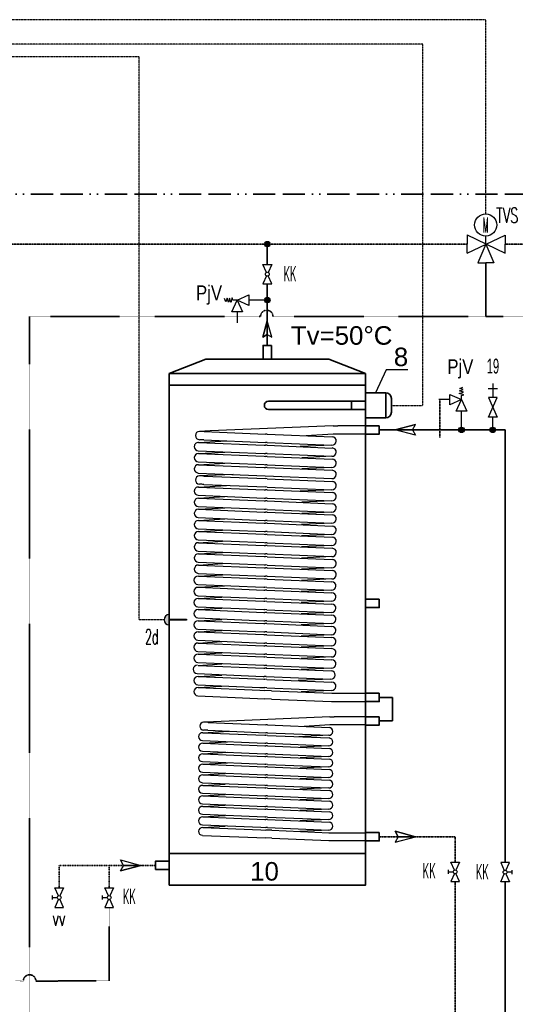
# Model space of a CAD drawing. Header units: millimetres. Extents: x -98431657 to -98227415, y -465497820 to -465456067.
# Tile 18 of 63: x -98404248 to -98402575, y -465494840 to -465491516. Entities that reach past the tile are written whole.
import ezdxf

# ---------------------------------------------------------------- set-up
doc = ezdxf.new("R2010")
doc.units = ezdxf.units.MM
for name, pattern in [('ALL_S21', [250, 75, -25, 75, -25, 0, -25, 0, -25]), ('Carkovana 0.5x', [0.14, 0.1, -0.04]), ('Cerchovana', [0.27, 0.15, -0.06, 0, -0.06]), ('Cerchovana 2 tecky', [0.33, 0.15, -0.06, 0, -0.06, 0, -0.06]), ('Cerchovana 2 tecky 0.5x', [0.22, 0.1, -0.04, 0, -0.04, 0, -0.04]), ('Teckovana', [0.06, 0, -0.06])]:
    doc.linetypes.add(name, pattern=pattern)
for name, color, linetype, lineweight in [('kanalizace nová', 4, 'Continuous', 18), ('ohřev TV - SBB 2', 7, 'Continuous', 25), ('Pasivní chlazení', 7, 'Continuous', 25), ('základ', 7, 'Continuous', 25)]:
    doc.layers.add(name, color=color, linetype=linetype, lineweight=lineweight)
doc.styles.add('ARIAL', font='arial.ttf')
doc.styles.add('ARIALNARROW', font='ARIALN.TTF')
doc.styles.add('ROMANS', font='romans__.ttf')
doc.styles.add('TXT', font='txt_____.ttf')

msp = doc.modelspace()

# ---------------------------------------------------------------- hatches: boundary and pattern name
at = {"layer": 'ohřev TV - SBB 2', "true_color": 0x000000}
for points in [[(-98403402.9, -465492273.5), (-98403403.1, -465492271.7), (-98403403.7, -465492269.9), (-98403404.6, -465492268.3), (-98403405.8, -465492266.8), (-98403407.3, -465492265.7), (-98403408.9, -465492264.9), (-98403410.7, -465492264.4), (-98403412.6, -465492264.3), (-98403414.4, -465492264.6), (-98403416.2, -465492265.2), (-98403417.8, -465492266.2), (-98403419.1, -465492267.5), (-98403420.2, -465492269), (-98403420.9, -465492270.8), (-98403421.3, -465492272.6), (-98403421.3, -465492274.5), (-98403420.9, -465492276.3), (-98403420.2, -465492278), (-98403419.1, -465492279.5), (-98403417.8, -465492280.8), (-98403416.2, -465492281.8), (-98403414.4, -465492282.4), (-98403412.6, -465492282.7), (-98403410.7, -465492282.6), (-98403408.9, -465492282.2), (-98403407.3, -465492281.3), (-98403405.8, -465492280.2), (-98403404.6, -465492278.8), (-98403403.7, -465492277.2), (-98403403.1, -465492275.4)], [(-98403402.9, -465492462.6), (-98403403.1, -465492460.8), (-98403403.7, -465492459), (-98403404.6, -465492457.4), (-98403405.8, -465492455.9), (-98403407.3, -465492454.8), (-98403408.9, -465492454), (-98403410.7, -465492453.5), (-98403412.6, -465492453.4), (-98403414.4, -465492453.7), (-98403416.2, -465492454.4), (-98403417.8, -465492455.3), (-98403419.1, -465492456.6), (-98403420.2, -465492458.2), (-98403420.9, -465492459.9), (-98403421.3, -465492461.7), (-98403421.3, -465492463.6), (-98403420.9, -465492465.4), (-98403420.2, -465492467.1), (-98403419.1, -465492468.6), (-98403417.8, -465492469.9), (-98403416.2, -465492470.9), (-98403414.4, -465492471.6), (-98403412.6, -465492471.8), (-98403410.7, -465492471.7), (-98403408.9, -465492471.3), (-98403407.3, -465492470.4), (-98403405.8, -465492469.3), (-98403404.6, -465492467.9), (-98403403.7, -465492466.3), (-98403403.1, -465492464.5)], [(-98402747.1, -465492900.7), (-98402747.3, -465492898.8), (-98402747.9, -465492897.1), (-98402748.8, -465492895.4), (-98402750, -465492894), (-98402751.4, -465492892.9), (-98402753.1, -465492892), (-98402754.9, -465492891.6), (-98402756.8, -465492891.5), (-98402758.6, -465492891.8), (-98402760.4, -465492892.4), (-98402762, -465492893.4), (-98402763.3, -465492894.7), (-98402764.4, -465492896.2), (-98402765.1, -465492897.9), (-98402765.5, -465492899.8), (-98402765.5, -465492901.6), (-98402765.1, -465492903.4), (-98402764.4, -465492905.2), (-98402763.3, -465492906.7), (-98402762, -465492908), (-98402760.4, -465492909), (-98402758.6, -465492909.6), (-98402756.8, -465492909.9), (-98402754.9, -465492909.8), (-98402753.1, -465492909.3), (-98402751.4, -465492908.5), (-98402750, -465492907.4), (-98402748.8, -465492906), (-98402747.9, -465492904.3), (-98402747.3, -465492902.5)], [(-98402641.4, -465492900.7), (-98402641.6, -465492898.8), (-98402642.1, -465492897.1), (-98402643, -465492895.4), (-98402644.2, -465492894), (-98402645.7, -465492892.9), (-98402647.4, -465492892), (-98402649.2, -465492891.6), (-98402651, -465492891.5), (-98402652.9, -465492891.8), (-98402654.6, -465492892.4), (-98402656.2, -465492893.4), (-98402657.6, -465492894.7), (-98402658.6, -465492896.2), (-98402659.4, -465492897.9), (-98402659.7, -465492899.8), (-98402659.7, -465492901.6), (-98402659.4, -465492903.4), (-98402658.6, -465492905.2), (-98402657.6, -465492906.7), (-98402656.2, -465492908), (-98402654.6, -465492909), (-98402652.9, -465492909.6), (-98402651, -465492909.9), (-98402649.2, -465492909.8), (-98402647.4, -465492909.3), (-98402645.7, -465492908.5), (-98402644.2, -465492907.4), (-98402643, -465492906), (-98402642.1, -465492904.3), (-98402641.6, -465492902.5)]]:
    msp.add_hatch(color=18, dxfattribs=at).paths.add_polyline_path(points)
at = {"layer": 'ohřev TV - SBB 2', "true_color": 0xe8e8e8}
msp.add_hatch(color=254, dxfattribs=at).paths.add_polyline_path([(-98403743.1, -465493559.2), (-98403743.1, -465493543.5), (-98403685.4, -465493543.5), (-98403685.4, -465493539.8), (-98403743.1, -465493539.8), (-98403743.1, -465493524.1), (-98403744.9, -465493524.2), (-98403746.6, -465493524.4), (-98403748.4, -465493524.9), (-98403750, -465493525.5), (-98403751.6, -465493526.3), (-98403753.1, -465493527.2), (-98403754.5, -465493528.3), (-98403755.8, -465493529.5), (-98403757, -465493530.9), (-98403758, -465493532.4), (-98403758.9, -465493533.9), (-98403759.6, -465493535.5), (-98403760.1, -465493537.2), (-98403760.5, -465493539), (-98403760.6, -465493540.8), (-98403760.6, -465493542.5), (-98403760.5, -465493544.3), (-98403760.1, -465493546), (-98403759.6, -465493547.7), (-98403758.9, -465493549.4), (-98403758, -465493550.9), (-98403757, -465493552.4), (-98403755.8, -465493553.7), (-98403754.5, -465493555), (-98403753.1, -465493556.1), (-98403751.6, -465493557), (-98403750, -465493557.8), (-98403748.4, -465493558.4), (-98403746.6, -465493558.8), (-98403744.9, -465493559.1)])

# ---------------------------------------------------------------- linework, layer by layer
at = {"layer": 'kanalizace nová', "color": 6, "linetype": 'ALL_S21', "lineweight": 35}
msp.add_line((-98400783.1, -465492104.8), (-98406012.2, -465492104.8), dxfattribs=at)
at = {"layer": 'kanalizace nová', "color": 1, "linetype": 'Cerchovana 2 tecky 0.5x', "lineweight": 35}
for p, q in [((-98405086.8, -465492273.5), (-98402737.5, -465492273.5)), ((-98402608.7, -465492273.5), (-98400706.1, -465492273.5))]:
    msp.add_line(p, q, dxfattribs=at)
at = {"layer": 'ohřev TV - SBB 2', "linetype": 'Teckovana'}
for p, q in [((-98402674.4, -465491515.9), (-98406617.4, -465491515.9)), ((-98402674.4, -465492171.3), (-98402674.4, -465491515.9)), ((-98402886.6, -465491598.5), (-98406690.7, -465491598.5)), ((-98402886.6, -465492818), (-98402886.6, -465491598.5)), ((-98403845, -465491640.7), (-98406732.8, -465491640.7)), ((-98403845, -465493541.6), (-98403845, -465491640.7)), ((-98402993, -465492818), (-98402886.6, -465492818)), ((-98403760.7, -465493541.6), (-98403845, -465493541.6))]:
    msp.add_line(p, q, dxfattribs=at)
at = {"layer": 'ohřev TV - SBB 2', "color": 0, "linetype": 'Continuous', "lineweight": 25}
for p, q in [((-98402737.5, -465492242.7), (-98402737.5, -465492273.5)), ((-98402737.5, -465492242.7), (-98402608.7, -465492303.8)), ((-98402737.5, -465492304.3), (-98402608.7, -465492243.2)), ((-98402674.4, -465492273.5), (-98402674.4, -465492246.3)), ((-98402608.7, -465492243.2), (-98402608.7, -465492273.5)), ((-98402737.5, -465492304.3), (-98402737.5, -465492273.5)), ((-98402674.4, -465492273.5), (-98402701.4, -465492337.1)), ((-98402674.4, -465492273.5), (-98402647.4, -465492337.1)), ((-98402608.7, -465492303.8), (-98402608.7, -465492273.5)), ((-98402701.4, -465492337.1), (-98402674.4, -465492337.1)), ((-98402647.4, -465492337.1), (-98402674.4, -465492337.1))]:
    msp.add_line(p, q, dxfattribs=at)
at = {"layer": 'ohřev TV - SBB 2', "color": 1, "lineweight": 35}
for p, q in [((-98403412.1, -465492342), (-98403412.1, -465492273.5)), ((-98403412.1, -465492615.3), (-98403412.1, -465492408.1)), ((-98403034, -465492900.7), (-98402609.1, -465492900.7)), ((-98402609.1, -465492900.7), (-98402609.1, -465494360.8)), ((-98403034, -465493803.8), (-98402989.2, -465493803.8)), ((-98402989.2, -465493803.8), (-98402989.2, -465493883.1)), ((-98402989.2, -465493883.1), (-98403034, -465493883.1)), ((-98402609.1, -465494426.9), (-98402609.1, -465496072.3))]:
    msp.add_line(p, q, dxfattribs=at)
at = {"layer": 'ohřev TV - SBB 2', "color": 171, "linetype": 'Cerchovana', "lineweight": 35, "true_color": 0x7070ff}
for p, q in [((-98402674.4, -465492517.9), (-98402674.4, -465492337.1)), ((-98404214.9, -465492517.9), (-98403435.1, -465492517.9)), ((-98404214.9, -465495526.8), (-98404214.9, -465492517.9)), ((-98403392.9, -465492517.9), (-98402674.4, -465492517.9)), ((-98402674.4, -465492517.9), (-98400654.9, -465492517.9)), ((-98403946.2, -465494512.7), (-98403946.1, -465494760.9)), ((-98404262.6, -465494760.9), (-98404236, -465494761.6)), ((-98404193.8, -465494761.6), (-98403946.1, -465494760.9))]:
    msp.add_line(p, q, dxfattribs=at)
at = {"layer": 'ohřev TV - SBB 2'}
for p, q in [((-98403552.2, -465492468.2), (-98403556.6, -465492457.6)), ((-98403547.9, -465492456.5), (-98403552.2, -465492468.2)), ((-98403543.6, -465492469.3), (-98403547.9, -465492456.5)), ((-98403539.3, -465492455.5), (-98403543.6, -465492469.3)), ((-98403535, -465492470.3), (-98403539.3, -465492455.5)), ((-98403530.7, -465492454.4), (-98403535, -465492470.3)), ((-98403528.5, -465492462.6), (-98403530.7, -465492454.4)), ((-98403514.3, -465492462.6), (-98403528.5, -465492462.6)), ((-98403412.1, -465492462.6), (-98403474.8, -465492462.6)), ((-98403514.3, -465492502.1), (-98403514.3, -465492538.9)), ((-98403412.1, -465492532.4), (-98403426.9, -465492587.6)), ((-98403397.4, -465492587.6), (-98403412.1, -465492532.4)), ((-98403426.9, -465492587.6), (-98403412.1, -465492579.1)), ((-98403412.1, -465492579.1), (-98403397.4, -465492587.6)), ((-98402763, -465492769.2), (-98402750.2, -465492764.9)), ((-98402761.9, -465492760.6), (-98402751.3, -465492756.3)), ((-98402750.2, -465492764.9), (-98402761.9, -465492760.6)), ((-98402666, -465492761.1), (-98402635.2, -465492761.1)), ((-98402650.6, -465492744.4), (-98402650.6, -465492791.2)), ((-98402795.8, -465492798.6), (-98402832.6, -465492798.6)), ((-98402764, -465492777.8), (-98402749.2, -465492773.5)), ((-98402748.1, -465492782.2), (-98402764, -465492777.8)), ((-98402749.2, -465492773.5), (-98402763, -465492769.2)), ((-98402756.3, -465492784.3), (-98402748.1, -465492782.2)), ((-98402756.3, -465492798.6), (-98402756.3, -465492784.3)), ((-98402756.3, -465492900.7), (-98402756.3, -465492838.1)), ((-98402650.6, -465492900.7), (-98402650.6, -465492857)), ((-98403189.2, -465492886.6), (-98403605.5, -465492904.2)), ((-98403189.2, -465492886.6), (-98403174, -465492886.6)), ((-98403081, -465492886.6), (-98403174, -465492886.6)), ((-98402980.3, -465492900.7), (-98402911.4, -465492882.2)), ((-98402921.9, -465492900.7), (-98402980.3, -465492900.7)), ((-98402911.4, -465492919.1), (-98402980.3, -465492900.7)), ((-98402921.9, -465492900.7), (-98402911.4, -465492919.1)), ((-98403605.5, -465492904.2), (-98403641.3, -465492905.7)), ((-98403626.1, -465492934.3), (-98403418.8, -465492943)), ((-98403625, -465492906.2), (-98403418.8, -465492914.8)), ((-98403412.1, -465492915.1), (-98403418.8, -465492914.8)), ((-98403412.1, -465492915.1), (-98403192.6, -465492924.2)), ((-98403189.2, -465492914.8), (-98403281.3, -465492920.5)), ((-98403164.2, -465492914.8), (-98403189.2, -465492914.8)), ((-98403081, -465492914.8), (-98403164.2, -465492914.8)), ((-98403644.2, -465492943.1), (-98403550.3, -465492937.5)), ((-98403644.2, -465492943.1), (-98403422.3, -465492952.3)), ((-98403422.3, -465492952.3), (-98403418.8, -465492952.4)), ((-98403412.1, -465492943.3), (-98403418.8, -465492943)), ((-98403412.1, -465492952.7), (-98403418.8, -465492952.4)), ((-98403412.1, -465492943.3), (-98403193.7, -465492952.4)), ((-98403412.1, -465492952.7), (-98403192.6, -465492961.9)), ((-98403193.7, -465492952.4), (-98403300.9, -465492957.3)), ((-98403645.3, -465492971.2), (-98403422.3, -465492980.5)), ((-98403644.2, -465492980.7), (-98403556, -465492975.5)), ((-98403644.2, -465492980.7), (-98403422.3, -465492989.9)), ((-98403422.3, -465492980.5), (-98403418.8, -465492980.6)), ((-98403422.3, -465492989.9), (-98403418.8, -465492990.1)), ((-98403412.1, -465492980.9), (-98403418.8, -465492980.6)), ((-98403412.1, -465492990.3), (-98403418.8, -465492990.1)), ((-98403412.1, -465492980.9), (-98403193.7, -465492990)), ((-98403412.1, -465492990.3), (-98403192.6, -465492999.5)), ((-98403193.7, -465492990), (-98403295.6, -465492994.7)), ((-98403645.3, -465493008.8), (-98403422.3, -465493018.1)), ((-98403644.2, -465493018.3), (-98403556, -465493013.1)), ((-98403644.2, -465493018.3), (-98403422.3, -465493027.6)), ((-98403422.3, -465493018.1), (-98403418.8, -465493018.3)), ((-98403422.3, -465493027.6), (-98403418.8, -465493027.7)), ((-98403412.1, -465493018.5), (-98403418.8, -465493018.3)), ((-98403412.1, -465493027.9), (-98403418.8, -465493027.7)), ((-98403412.1, -465493018.5), (-98403193.7, -465493027.7)), ((-98403412.1, -465493027.9), (-98403192.6, -465493037.1)), ((-98403193.7, -465493027.7), (-98403295.6, -465493032.3)), ((-98403645.3, -465493046.5), (-98403193.2, -465493065.3)), ((-98403527.3, -465493051.4), (-98403641.3, -465493056.2)), ((-98403625, -465493056.7), (-98403418.8, -465493065.3)), ((-98403412.1, -465493065.6), (-98403418.8, -465493065.3)), ((-98403412.1, -465493065.6), (-98403192.6, -465493074.8)), ((-98403644.2, -465493093.6), (-98403550.3, -465493088)), ((-98403644.2, -465493093.6), (-98403422.3, -465493102.8)), ((-98403626.1, -465493084.8), (-98403418.8, -465493093.5)), ((-98403412.1, -465493093.8), (-98403418.8, -465493093.5)), ((-98403412.1, -465493093.8), (-98403193.7, -465493102.9)), ((-98403645.3, -465493121.7), (-98403422.3, -465493131)), ((-98403644.2, -465493131.2), (-98403556, -465493126)), ((-98403644.2, -465493131.2), (-98403422.3, -465493140.5)), ((-98403422.3, -465493102.8), (-98403418.8, -465493102.9)), ((-98403422.3, -465493131), (-98403418.8, -465493131.2)), ((-98403412.1, -465493103.2), (-98403418.8, -465493102.9)), ((-98403412.1, -465493131.4), (-98403418.8, -465493131.2)), ((-98403412.1, -465493103.2), (-98403192.6, -465493112.4)), ((-98403412.1, -465493131.4), (-98403193.7, -465493140.5)), ((-98403193.7, -465493102.9), (-98403300.9, -465493107.8)), ((-98403645.3, -465493159.4), (-98403422.3, -465493168.7)), ((-98403644.2, -465493168.8), (-98403556, -465493163.6)), ((-98403422.3, -465493140.5), (-98403418.8, -465493140.6)), ((-98403412.1, -465493140.8), (-98403418.8, -465493140.6)), ((-98403412.1, -465493140.8), (-98403192.6, -465493150)), ((-98403193.7, -465493140.5), (-98403295.6, -465493145.2)), ((-98403645.3, -465493197), (-98403422.3, -465493206.3)), ((-98403644.2, -465493168.8), (-98403422.3, -465493178.1)), ((-98403422.3, -465493168.7), (-98403418.8, -465493168.8)), ((-98403422.3, -465493178.1), (-98403418.8, -465493178.2)), ((-98403412.1, -465493169), (-98403418.8, -465493168.8)), ((-98403412.1, -465493178.5), (-98403418.8, -465493178.2)), ((-98403412.1, -465493169), (-98403193.7, -465493178.2)), ((-98403412.1, -465493178.5), (-98403192.6, -465493187.6)), ((-98403193.7, -465493178.2), (-98403295.6, -465493182.8)), ((-98403644.2, -465493206.5), (-98403556, -465493201.3)), ((-98403644.2, -465493206.5), (-98403422.3, -465493215.7)), ((-98403422.3, -465493206.3), (-98403418.8, -465493206.4)), ((-98403422.3, -465493215.7), (-98403418.8, -465493215.8)), ((-98403412.1, -465493206.7), (-98403418.8, -465493206.4)), ((-98403412.1, -465493216.1), (-98403418.8, -465493215.8)), ((-98403412.1, -465493206.7), (-98403193.7, -465493215.8)), ((-98403412.1, -465493216.1), (-98403192.6, -465493225.3)), ((-98403193.7, -465493215.8), (-98403296.9, -465493220.5)), ((-98403645.3, -465493234.6), (-98403422.3, -465493243.9)), ((-98403644.2, -465493244.1), (-98403564, -465493239.4)), ((-98403644.2, -465493244.1), (-98403422.3, -465493253.3)), ((-98403422.3, -465493243.9), (-98403418.8, -465493244)), ((-98403422.3, -465493253.3), (-98403418.8, -465493253.5)), ((-98403412.1, -465493244.3), (-98403418.8, -465493244)), ((-98403412.1, -465493253.7), (-98403418.8, -465493253.5)), ((-98403412.1, -465493244.3), (-98403193.7, -465493253.4)), ((-98403412.1, -465493253.7), (-98403192.6, -465493262.9)), ((-98403193.7, -465493253.4), (-98403296.9, -465493258.2)), ((-98403645.3, -465493272.2), (-98403422.3, -465493281.5)), ((-98403644.2, -465493281.7), (-98403564, -465493277)), ((-98403644.2, -465493281.7), (-98403422.3, -465493291)), ((-98403422.3, -465493281.5), (-98403418.8, -465493281.7)), ((-98403422.3, -465493291), (-98403418.8, -465493291.1)), ((-98403412.1, -465493281.9), (-98403418.8, -465493281.7)), ((-98403412.1, -465493291.4), (-98403418.8, -465493291.1)), ((-98403412.1, -465493281.9), (-98403193.7, -465493291.1)), ((-98403412.1, -465493291.4), (-98403192.6, -465493300.5)), ((-98403193.7, -465493291.1), (-98403296.9, -465493295.8)), ((-98403645.3, -465493309.9), (-98403422.3, -465493319.2)), ((-98403644.2, -465493319.3), (-98403564, -465493314.6)), ((-98403644.2, -465493319.3), (-98403422.3, -465493328.6)), ((-98403422.3, -465493319.2), (-98403418.8, -465493319.3)), ((-98403422.3, -465493328.6), (-98403418.8, -465493328.7)), ((-98403412.1, -465493319.6), (-98403418.8, -465493319.3)), ((-98403412.1, -465493329), (-98403418.8, -465493328.7)), ((-98403412.1, -465493319.6), (-98403193.7, -465493328.7)), ((-98403412.1, -465493329), (-98403192.6, -465493338.2)), ((-98403193.7, -465493328.7), (-98403296.9, -465493333.4)), ((-98403645.3, -465493347.5), (-98403422.3, -465493356.8)), ((-98403644.2, -465493357), (-98403564, -465493352.2)), ((-98403644.2, -465493357), (-98403422.3, -465493366.2)), ((-98403422.3, -465493356.8), (-98403418.8, -465493356.9)), ((-98403422.3, -465493366.2), (-98403418.8, -465493366.4)), ((-98403412.1, -465493357.2), (-98403418.8, -465493356.9)), ((-98403412.1, -465493366.6), (-98403418.8, -465493366.4)), ((-98403412.1, -465493357.2), (-98403193.7, -465493366.3)), ((-98403412.1, -465493366.6), (-98403192.6, -465493375.8)), ((-98403193.7, -465493366.3), (-98403296.9, -465493371.1)), ((-98403645.3, -465493385.1), (-98403422.3, -465493394.4)), ((-98403644.2, -465493394.6), (-98403564, -465493389.9)), ((-98403644.2, -465493394.6), (-98403422.3, -465493403.9)), ((-98403422.3, -465493394.4), (-98403418.8, -465493394.6)), ((-98403412.1, -465493394.8), (-98403418.8, -465493394.6)), ((-98403412.1, -465493394.8), (-98403193.7, -465493403.9)), ((-98403646.6, -465493422.8), (-98403423.6, -465493432.1)), ((-98403645.5, -465493432.3), (-98403557.3, -465493427.1)), ((-98403645.5, -465493432.3), (-98403423.6, -465493441.5)), ((-98403423.6, -465493432.1), (-98403420.1, -465493432.2)), ((-98403422.3, -465493403.9), (-98403418.8, -465493404)), ((-98403413.4, -465493432.5), (-98403420.1, -465493432.2)), ((-98403412.1, -465493404.2), (-98403418.8, -465493404)), ((-98403413.4, -465493404.3), (-98403193.9, -465493413.5)), ((-98403413.4, -465493432.5), (-98403195, -465493441.6)), ((-98403193.7, -465493403.9), (-98403296.9, -465493408.7)), ((-98403646.6, -465493460.5), (-98403423.6, -465493469.7)), ((-98403645.5, -465493469.9), (-98403565.3, -465493465.2)), ((-98403423.6, -465493441.5), (-98403420.1, -465493441.7)), ((-98403413.4, -465493441.9), (-98403420.1, -465493441.7)), ((-98403413.4, -465493441.9), (-98403193.9, -465493451.1)), ((-98403195, -465493441.6), (-98403298.2, -465493446.4)), ((-98403646.6, -465493498.1), (-98403423.6, -465493507.4)), ((-98403645.5, -465493469.9), (-98403423.6, -465493479.2)), ((-98403423.6, -465493469.7), (-98403420.1, -465493469.9)), ((-98403423.6, -465493479.2), (-98403420.1, -465493479.3)), ((-98403413.4, -465493470.1), (-98403420.1, -465493469.9)), ((-98403413.4, -465493479.6), (-98403420.1, -465493479.3)), ((-98403413.4, -465493470.1), (-98403195, -465493479.3)), ((-98403413.4, -465493479.6), (-98403193.9, -465493488.7)), ((-98403195, -465493479.3), (-98403298.2, -465493484)), ((-98403743.1, -465493524.1), (-98403743.1, -465493539.8)), ((-98403645.5, -465493507.6), (-98403565.3, -465493502.8)), ((-98403645.5, -465493507.6), (-98403423.6, -465493516.8)), ((-98403423.6, -465493507.4), (-98403420.1, -465493507.5)), ((-98403423.6, -465493516.8), (-98403420.1, -465493516.9)), ((-98403413.4, -465493507.8), (-98403420.1, -465493507.5)), ((-98403413.4, -465493517.2), (-98403420.1, -465493516.9)), ((-98403413.4, -465493507.8), (-98403195, -465493516.9)), ((-98403413.4, -465493517.2), (-98403193.9, -465493526.4)), ((-98403195, -465493516.9), (-98403298.2, -465493521.6)), ((-98403743.1, -465493543.5), (-98403743.1, -465493559.2)), ((-98403646.6, -465493535.7), (-98403423.6, -465493545)), ((-98403645.5, -465493545.2), (-98403565.3, -465493540.4)), ((-98403645.5, -465493545.2), (-98403423.6, -465493554.4)), ((-98403423.6, -465493545), (-98403420.1, -465493545.1)), ((-98403423.6, -465493554.4), (-98403420.1, -465493554.6)), ((-98403413.4, -465493545.4), (-98403420.1, -465493545.1)), ((-98403413.4, -465493554.8), (-98403420.1, -465493554.6)), ((-98403413.4, -465493545.4), (-98403195, -465493554.5)), ((-98403413.4, -465493554.8), (-98403193.9, -465493564)), ((-98403195, -465493554.5), (-98403298.2, -465493559.3)), ((-98403646.6, -465493573.3), (-98403423.6, -465493582.6)), ((-98403645.5, -465493582.8), (-98403565.3, -465493578.1)), ((-98403645.5, -465493582.8), (-98403423.6, -465493592.1)), ((-98403423.6, -465493582.6), (-98403420.1, -465493582.8)), ((-98403423.6, -465493592.1), (-98403420.1, -465493592.2)), ((-98403413.4, -465493583), (-98403420.1, -465493582.8)), ((-98403413.4, -465493592.4), (-98403420.1, -465493592.2)), ((-98403413.4, -465493583), (-98403195, -465493592.2)), ((-98403413.4, -465493592.4), (-98403193.9, -465493601.6)), ((-98403195, -465493592.2), (-98403298.2, -465493596.9)), ((-98403646.6, -465493611), (-98403423.6, -465493620.3)), ((-98403645.5, -465493620.4), (-98403565.3, -465493615.7)), ((-98403645.5, -465493620.4), (-98403423.6, -465493629.7)), ((-98403423.6, -465493620.3), (-98403420.1, -465493620.4)), ((-98403423.6, -465493629.7), (-98403420.1, -465493629.8)), ((-98403413.4, -465493620.6), (-98403420.1, -465493620.4)), ((-98403413.4, -465493630.1), (-98403420.1, -465493629.8)), ((-98403413.4, -465493620.6), (-98403195, -465493629.8)), ((-98403413.4, -465493630.1), (-98403193.9, -465493639.3)), ((-98403195, -465493629.8), (-98403298.2, -465493634.5)), ((-98403646.6, -465493648.6), (-98403423.6, -465493657.9)), ((-98403645.5, -465493658.1), (-98403565.3, -465493653.3)), ((-98403645.5, -465493658.1), (-98403423.6, -465493667.3)), ((-98403423.6, -465493657.9), (-98403420.1, -465493658)), ((-98403413.4, -465493658.3), (-98403420.1, -465493658)), ((-98403413.4, -465493658.3), (-98403195, -465493667.4)), ((-98403646.6, -465493686.2), (-98403423.6, -465493695.5)), ((-98403645.5, -465493695.7), (-98403565.3, -465493691)), ((-98403645.5, -465493695.7), (-98403423.6, -465493705)), ((-98403423.6, -465493667.3), (-98403420.1, -465493667.5)), ((-98403423.6, -465493695.5), (-98403420.1, -465493695.7)), ((-98403413.4, -465493667.7), (-98403420.1, -465493667.5)), ((-98403413.4, -465493695.9), (-98403420.1, -465493695.7)), ((-98403413.4, -465493667.7), (-98403193.9, -465493676.9)), ((-98403413.4, -465493695.9), (-98403195, -465493705)), ((-98403195, -465493667.4), (-98403298.2, -465493672.1)), ((-98403649.2, -465493723.5), (-98403426.3, -465493732.8)), ((-98403645.5, -465493733.3), (-98403565.3, -465493728.6)), ((-98403426.3, -465493732.8), (-98403422.8, -465493733)), ((-98403423.6, -465493705), (-98403420.1, -465493705.1)), ((-98403416.1, -465493733.2), (-98403422.8, -465493733)), ((-98403413.4, -465493705.3), (-98403420.1, -465493705.1)), ((-98403416.1, -465493705), (-98403196.6, -465493714.2)), ((-98403195, -465493705), (-98403298.2, -465493709.8)), ((-98403646.6, -465493761.5), (-98403437.5, -465493770.2)), ((-98403645.5, -465493733.3), (-98403423.6, -465493742.6)), ((-98403645.5, -465493771), (-98403565.3, -465493766.2)), ((-98403423.6, -465493742.6), (-98403420.1, -465493742.7)), ((-98403413.4, -465493743), (-98403420.1, -465493742.7)), ((-98403416.1, -465493733.2), (-98403197.7, -465493742.3)), ((-98403413.4, -465493743), (-98403193.9, -465493752.1)), ((-98403197.7, -465493742.3), (-98403307.6, -465493747.4)), ((-98403646.6, -465493799.1), (-98403420.1, -465493808.5)), ((-98403645.5, -465493771), (-98403437.5, -465493779.6)), ((-98403437.5, -465493770.2), (-98403420.1, -465493770.9)), ((-98403437.5, -465493779.6), (-98403420.1, -465493780.3)), ((-98403413.4, -465493771.2), (-98403420.1, -465493770.9)), ((-98403398.4, -465493781.2), (-98403420.1, -465493780.3)), ((-98403413.4, -465493771.2), (-98403195, -465493780.3)), ((-98403398.4, -465493781.2), (-98403193.9, -465493789.8)), ((-98403195, -465493780.3), (-98403298.2, -465493785)), ((-98403194.5, -465493789.8), (-98403175.3, -465493789.8)), ((-98403175.3, -465493789.8), (-98403078.4, -465493789.8)), ((-98403398.4, -465493809.5), (-98403420.1, -465493808.5)), ((-98403398.4, -465493809.5), (-98403195, -465493817.9)), ((-98403195, -465493817.9), (-98403175.3, -465493817.9)), ((-98403175.3, -465493817.9), (-98403078.4, -465493817.9)), ((-98403593.9, -465493886.4), (-98403627.7, -465493887.8)), ((-98403612.2, -465493888.2), (-98403417.5, -465493896.4)), ((-98403200.5, -465493869.8), (-98403593.9, -465493886.4)), ((-98403411.1, -465493896.6), (-98403417.5, -465493896.4)), ((-98403411.1, -465493896.6), (-98403203.8, -465493905.3)), ((-98403200.5, -465493896.4), (-98403287.6, -465493901.8)), ((-98403200.5, -465493869.8), (-98403186.2, -465493869.8)), ((-98403176.9, -465493896.4), (-98403200.5, -465493896.4)), ((-98403081, -465493869.8), (-98403186.2, -465493869.8)), ((-98403081, -465493896.4), (-98403176.9, -465493896.4)), ((-98403630.4, -465493923.1), (-98403541.6, -465493917.8)), ((-98403630.4, -465493923.1), (-98403420.7, -465493931.8)), ((-98403613.3, -465493914.8), (-98403417.5, -465493923)), ((-98403420.7, -465493931.8), (-98403417.5, -465493931.9)), ((-98403411.1, -465493923.3), (-98403417.5, -465493923)), ((-98403411.1, -465493932.2), (-98403417.5, -465493931.9)), ((-98403411.1, -465493923.3), (-98403204.8, -465493931.9)), ((-98403411.1, -465493932.2), (-98403203.8, -465493940.9)), ((-98403204.8, -465493931.9), (-98403306, -465493936.6)), ((-98403631.4, -465493949.7), (-98403420.7, -465493958.5)), ((-98403630.4, -465493958.6), (-98403547.1, -465493953.7)), ((-98403630.4, -465493958.6), (-98403420.7, -465493967.4)), ((-98403420.7, -465493958.5), (-98403417.5, -465493958.6)), ((-98403411.1, -465493958.8), (-98403417.5, -465493958.6)), ((-98403411.1, -465493958.8), (-98403204.8, -465493967.5)), ((-98403631.4, -465493985.2), (-98403420.7, -465493994)), ((-98403630.4, -465493994.2), (-98403547.1, -465493989.3)), ((-98403630.4, -465493994.2), (-98403420.7, -465494002.9)), ((-98403420.7, -465493967.4), (-98403417.5, -465493967.5)), ((-98403420.7, -465493994), (-98403417.5, -465493994.1)), ((-98403411.1, -465493967.7), (-98403417.5, -465493967.5)), ((-98403411.1, -465493994.4), (-98403417.5, -465493994.1)), ((-98403411.1, -465493967.7), (-98403203.8, -465493976.4)), ((-98403411.1, -465493994.4), (-98403204.8, -465494003)), ((-98403204.8, -465493967.5), (-98403301.1, -465493971.9)), ((-98403631.4, -465494020.8), (-98403420.7, -465494029.6)), ((-98403630.4, -465494029.7), (-98403547.1, -465494024.8)), ((-98403630.4, -465494029.7), (-98403420.7, -465494038.5)), ((-98403420.7, -465494002.9), (-98403417.5, -465494003)), ((-98403420.7, -465494029.6), (-98403417.5, -465494029.7)), ((-98403411.1, -465494003.3), (-98403417.5, -465494003)), ((-98403411.1, -465494029.9), (-98403417.5, -465494029.7)), ((-98403411.1, -465494003.3), (-98403203.8, -465494012)), ((-98403411.1, -465494029.9), (-98403204.8, -465494038.6)), ((-98403204.8, -465494003), (-98403301.1, -465494007.4)), ((-98403631.4, -465494056.3), (-98403420.7, -465494065.1)), ((-98403630.4, -465494065.3), (-98403554.6, -465494060.8)), ((-98403630.4, -465494065.3), (-98403420.7, -465494074)), ((-98403420.7, -465494038.5), (-98403417.5, -465494038.6)), ((-98403420.7, -465494065.1), (-98403417.5, -465494065.2)), ((-98403411.1, -465494038.8), (-98403417.5, -465494038.6)), ((-98403411.1, -465494065.5), (-98403417.5, -465494065.2)), ((-98403411.1, -465494038.8), (-98403203.8, -465494047.5)), ((-98403204.8, -465494038.6), (-98403302.3, -465494043)), ((-98403631.4, -465494091.9), (-98403420.7, -465494100.7)), ((-98403630.4, -465494100.8), (-98403554.6, -465494096.4)), ((-98403420.7, -465494074), (-98403417.5, -465494074.1)), ((-98403411.1, -465494074.4), (-98403417.5, -465494074.1)), ((-98403411.1, -465494065.5), (-98403204.8, -465494074.1)), ((-98403411.1, -465494074.4), (-98403203.8, -465494083)), ((-98403204.8, -465494074.1), (-98403302.3, -465494078.6)), ((-98403631.4, -465494127.4), (-98403420.7, -465494136.2)), ((-98403630.4, -465494100.8), (-98403420.7, -465494109.6)), ((-98403630.4, -465494136.4), (-98403554.6, -465494131.9)), ((-98403420.7, -465494100.7), (-98403417.5, -465494100.8)), ((-98403420.7, -465494109.6), (-98403417.5, -465494109.7)), ((-98403411.1, -465494101), (-98403417.5, -465494100.8)), ((-98403411.1, -465494109.9), (-98403417.5, -465494109.7)), ((-98403411.1, -465494101), (-98403204.8, -465494109.7)), ((-98403411.1, -465494109.9), (-98403203.8, -465494118.6)), ((-98403204.8, -465494109.7), (-98403302.3, -465494114.1)), ((-98403631.4, -465494163), (-98403420.7, -465494171.8)), ((-98403630.4, -465494136.4), (-98403420.7, -465494145.1)), ((-98403420.7, -465494136.2), (-98403417.5, -465494136.3)), ((-98403420.7, -465494145.1), (-98403417.5, -465494145.2)), ((-98403411.1, -465494136.6), (-98403417.5, -465494136.3)), ((-98403411.1, -465494145.5), (-98403417.5, -465494145.2)), ((-98403411.1, -465494136.6), (-98403204.8, -465494145.2)), ((-98403411.1, -465494145.5), (-98403203.8, -465494154.1)), ((-98403204.8, -465494145.2), (-98403302.3, -465494149.7)), ((-98403630.4, -465494171.9), (-98403554.6, -465494167.4)), ((-98403630.4, -465494171.9), (-98403420.7, -465494180.7)), ((-98403420.7, -465494171.8), (-98403417.5, -465494171.9)), ((-98403420.7, -465494180.7), (-98403417.5, -465494180.8)), ((-98403411.1, -465494172.1), (-98403417.5, -465494171.9)), ((-98403411.1, -465494181), (-98403417.5, -465494180.8)), ((-98403411.1, -465494172.1), (-98403204.8, -465494180.7)), ((-98403411.1, -465494181), (-98403203.8, -465494189.7)), ((-98403204.8, -465494180.7), (-98403302.3, -465494185.2)), ((-98403631.4, -465494198.5), (-98403420.7, -465494207.3)), ((-98403630.4, -465494207.5), (-98403554.6, -465494203)), ((-98403630.4, -465494207.5), (-98403420.7, -465494216.2)), ((-98403420.7, -465494207.3), (-98403417.5, -465494207.4)), ((-98403420.7, -465494216.2), (-98403417.5, -465494216.3)), ((-98403411.1, -465494207.7), (-98403417.5, -465494207.4)), ((-98403411.1, -465494216.6), (-98403417.5, -465494216.3)), ((-98403411.1, -465494207.7), (-98403204.8, -465494216.3)), ((-98403411.1, -465494216.6), (-98403203.8, -465494225.2)), ((-98403204.8, -465494216.3), (-98403302.3, -465494220.8)), ((-98403631.4, -465494234.1), (-98403433.9, -465494242.3)), ((-98403630.4, -465494243), (-98403554.6, -465494238.5)), ((-98403630.4, -465494243), (-98403433.9, -465494251.2)), ((-98403433.9, -465494242.3), (-98403417.5, -465494243)), ((-98403433.9, -465494251.2), (-98403417.5, -465494251.9)), ((-98403411.1, -465494243.2), (-98403417.5, -465494243)), ((-98403397, -465494252.7), (-98403417.5, -465494251.9)), ((-98403411.1, -465494243.2), (-98403204.8, -465494251.8)), ((-98403397, -465494252.7), (-98403203.8, -465494260.8)), ((-98403204.8, -465494251.8), (-98403302.3, -465494256.3)), ((-98403204.3, -465494260.8), (-98403186.2, -465494260.8)), ((-98403186.2, -465494260.8), (-98403081, -465494260.8)), ((-98402980.3, -465494255.6), (-98402969.7, -465494274.1)), ((-98402911.4, -465494274.1), (-98402980.3, -465494255.6)), ((-98403631.4, -465494269.6), (-98403417.5, -465494278.5)), ((-98403397, -465494279.4), (-98403417.5, -465494278.5)), ((-98403397, -465494279.4), (-98403204.8, -465494287.4)), ((-98403204.8, -465494287.4), (-98403186.2, -465494287.4)), ((-98403186.2, -465494287.4), (-98403081, -465494287.4)), ((-98402969.7, -465494274.1), (-98402980.3, -465494292.6)), ((-98402980.3, -465494292.6), (-98402911.4, -465494274.1)), ((-98402969.7, -465494274.1), (-98402911.4, -465494274.1)), ((-98403897.6, -465494371.1), (-98403908.1, -465494352.6)), ((-98403908.1, -465494352.6), (-98403839.2, -465494371.1)), ((-98403908.1, -465494389.5), (-98403897.6, -465494371.1)), ((-98403839.2, -465494371.1), (-98403908.1, -465494389.5)), ((-98403897.6, -465494371.1), (-98403839.2, -465494371.1)), ((-98402800.7, -465494399.6), (-98402800.7, -465494386.4)), ((-98402800.7, -465494393), (-98402784.4, -465494393)), ((-98402800.7, -465494393), (-98402784.4, -465494393)), ((-98402586.1, -465494393.7), (-98402602.4, -465494393.7)), ((-98402586.1, -465494393.7), (-98402602.4, -465494393.7)), ((-98402586.1, -465494387.1), (-98402586.1, -465494400.3)), ((-98404137.9, -465494486.4), (-98404137.9, -465494473.2)), ((-98404137.9, -465494479.8), (-98404121.6, -465494479.8)), ((-98404137.9, -465494479.8), (-98404121.6, -465494479.8)), ((-98403969.2, -465494486.4), (-98403969.2, -465494473.2)), ((-98403969.2, -465494479.8), (-98403952.9, -465494479.8)), ((-98403969.2, -465494479.8), (-98403952.9, -465494479.8))]:
    msp.add_line(p, q, dxfattribs=at)
at = {"layer": 'ohřev TV - SBB 2', "color": 0, "lineweight": 35}
for p, q in [((-98403743.2, -465492710.5), (-98403620.1, -465492662.3)), ((-98403204.1, -465492662.3), (-98403620.1, -465492662.3)), ((-98403081, -465492710.5), (-98403204.1, -465492662.3))]:
    msp.add_line(p, q, dxfattribs=at)
at = {"layer": 'ohřev TV - SBB 2', "lineweight": 35}
msp.add_line((-98402993, -465492794.7), (-98402993, -465492841.2), dxfattribs=at)
at = {"layer": 'ohřev TV - SBB 2', "color": 171, "linetype": 'Carkovana 0.5x', "lineweight": 35, "true_color": 0x7070ff}
for p, q in [((-98402829.1, -465492853.8), (-98402829.1, -465492798.6)), ((-98402829.1, -465492926.1), (-98402829.1, -465492853.8)), ((-98403034, -465494274.1), (-98402777.8, -465494274.1)), ((-98402777.8, -465494274.1), (-98402777.8, -465494359.9)), ((-98402777.5, -465494425.9), (-98402777.5, -465495903.1))]:
    msp.add_line(p, q, dxfattribs=at)
at = {"layer": 'ohřev TV - SBB 2', "color": 171, "linetype": 'Cerchovana 2 tecky', "lineweight": 35, "true_color": 0x7070ff}
for p, q in [((-98403946.2, -465494371.1), (-98404115, -465494371.1)), ((-98404115, -465494371.1), (-98404115, -465494446.7)), ((-98403790.2, -465494371.1), (-98403946.2, -465494371.1)), ((-98403946.2, -465494371.1), (-98403946.2, -465494446.7))]:
    msp.add_line(p, q, dxfattribs=at)
at = {"layer": 'ohřev TV - SBB 2'}
for points in [[(-98403414.8, -465492369.1), (-98403427, -465492342), (-98403397.3, -465492342), (-98403409.5, -465492369.1)], [(-98403414.8, -465492381), (-98403427, -465492408.1), (-98403397.3, -465492408.1), (-98403409.5, -465492381)], [(-98403743.1, -465493539.8), (-98403685.4, -465493539.8), (-98403685.4, -465493543.5), (-98403743.1, -465493543.5)], [(-98402780.5, -465494387), (-98402792.7, -465494359.9), (-98402763, -465494359.9), (-98402775.1, -465494387)], [(-98402606.4, -465494387.9), (-98402594.2, -465494360.8), (-98402623.9, -465494360.8), (-98402611.7, -465494387.9)], [(-98402780.5, -465494398.8), (-98402792.7, -465494425.9), (-98402763, -465494425.9), (-98402775.1, -465494398.8)], [(-98402606.4, -465494399.8), (-98402594.2, -465494426.9), (-98402623.9, -465494426.9), (-98402611.7, -465494399.8)], [(-98404117.7, -465494473.8), (-98404129.8, -465494446.7), (-98404100.1, -465494446.7), (-98404112.3, -465494473.8)], [(-98403948.9, -465494473.8), (-98403961.1, -465494446.7), (-98403931.4, -465494446.7), (-98403943.6, -465494473.8)], [(-98404117.7, -465494485.6), (-98404129.8, -465494512.7), (-98404100.1, -465494512.7), (-98404112.3, -465494485.6)], [(-98403948.9, -465494485.6), (-98403961.1, -465494512.7), (-98403931.4, -465494512.7), (-98403943.6, -465494485.6)]]:
    msp.add_lwpolyline(points, dxfattribs=at)
for points in [[(-98403514.3, -465492462.6), (-98403474.8, -465492444.9), (-98403474.8, -465492480.4), (-98403514.3, -465492462.6), (-98403496.5, -465492502.1), (-98403532, -465492502.1), (-98403514.3, -465492462.6)], [(-98403412.1, -465492532.4), (-98403412.1, -465492579.1), (-98403426.9, -465492587.6), (-98403412.1, -465492532.4)], [(-98402756.3, -465492798.6), (-98402738.6, -465492838.1), (-98402774.1, -465492838.1), (-98402756.3, -465492798.6), (-98402795.8, -465492816.3), (-98402795.8, -465492780.8), (-98402756.3, -465492798.6)], [(-98402635.8, -465492791.2), (-98402665.5, -465492791.2), (-98402635.8, -465492857.3), (-98402665.5, -465492857.3), (-98402635.8, -465492791.2)], [(-98402980.3, -465492900.7), (-98402921.9, -465492900.7), (-98402911.4, -465492882.2), (-98402980.3, -465492900.7)], [(-98402911.4, -465494274.1), (-98402969.7, -465494274.1), (-98402980.3, -465494255.6), (-98402911.4, -465494274.1)], [(-98403839.2, -465494371.1), (-98403897.6, -465494371.1), (-98403908.1, -465494389.5), (-98403839.2, -465494371.1)]]:
    msp.add_lwpolyline(points, close=True, dxfattribs=at)
at = {"layer": 'ohřev TV - SBB 2', "color": 0, "lineweight": 35}
for points in [[(-98403398, -465492615.3), (-98403398, -465492662.3), (-98403426.2, -465492662.3), (-98403426.2, -465492615.3), (-98403398, -465492615.3)], [(-98403743.2, -465492749.4), (-98403081, -465492749.4), (-98403081, -465492710.5), (-98403743.2, -465492710.5), (-98403743.2, -465492749.4)], [(-98403743.2, -465494438.3), (-98403081, -465494438.3), (-98403081, -465492749.4), (-98403743.2, -465492749.4), (-98403743.2, -465494438.3)], [(-98403034, -465492886.6), (-98403081, -465492886.6), (-98403081, -465492914.8), (-98403034, -465492914.8), (-98403034, -465492886.6)], [(-98403034, -465493472.3), (-98403081, -465493472.3), (-98403081, -465493500.4), (-98403034, -465493500.4), (-98403034, -465493472.3)], [(-98403034, -465493789.8), (-98403081, -465493789.8), (-98403081, -465493817.9), (-98403034, -465493817.9), (-98403034, -465493789.8)], [(-98403034, -465493869), (-98403081, -465493869), (-98403081, -465493897.1), (-98403034, -465493897.1), (-98403034, -465493869)], [(-98403034, -465494260), (-98403081, -465494260), (-98403081, -465494288.2), (-98403034, -465494288.2), (-98403034, -465494260)], [(-98403743.2, -465494438.3), (-98403081, -465494438.3), (-98403081, -465494331.4), (-98403743.2, -465494331.4), (-98403743.2, -465494438.3)], [(-98403790.2, -465494385.2), (-98403743.2, -465494385.2), (-98403743.2, -465494357), (-98403790.2, -465494357), (-98403790.2, -465494385.2)]]:
    msp.add_lwpolyline(points, close=True, dxfattribs=at)
at = {"layer": 'ohřev TV - SBB 2', "lineweight": 35}
for points in [[(-98403081, -465492775.5), (-98403012.2, -465492775.5), (-98403012.2, -465492860.4), (-98403081, -465492860.4), (-98403081, -465492775.5)], [(-98403081, -465492803.9), (-98403128, -465492803.9), (-98403128, -465492832.1), (-98403081, -465492832.1), (-98403081, -465492803.9)]]:
    msp.add_lwpolyline(points, close=True, dxfattribs=at)
msp.add_lwpolyline([(-98403408.1, -465492832.1), (-98403128, -465492832.1), (-98403128, -465492803.9), (-98403408.1, -465492803.9)], dxfattribs=at)
at = {"layer": 'ohřev TV - SBB 2', "color": 0, "linetype": 'Continuous', "lineweight": 25}
msp.add_circle((-98402674.4, -465492208.8), 37.5, dxfattribs=at)
at = {"layer": 'ohřev TV - SBB 2'}
for centre, radius in [((-98403412.1, -465492273.5), 9.22), ((-98403412.1, -465492375.1), 6.5), ((-98403412.1, -465492462.6), 9.22), ((-98402756.3, -465492900.7), 9.22), ((-98402650.6, -465492900.7), 9.22), ((-98402777.8, -465494392.9), 6.5), ((-98402609.1, -465494393.8), 6.5), ((-98404115, -465494479.7), 6.5), ((-98403946.2, -465494479.7), 6.5)]:
    msp.add_circle(centre, radius, dxfattribs=at)
at = {"layer": 'ohřev TV - SBB 2', "color": 171, "linetype": 'Cerchovana', "lineweight": 35, "true_color": 0x7070ff}
for centre in [(-98403414, -465492517.9), (-98404214.9, -465494761.6)]:
    msp.add_arc(centre, 21.1, 0, 180, dxfattribs=at)
at = {"layer": 'ohřev TV - SBB 2', "lineweight": 35}
for centre, radius, start, end in [((-98403012.2, -465492794.7), 19.2, 0, 90), ((-98403408.1, -465492818), 14.1, 90, 270), ((-98403012.2, -465492841.2), 19.2, 270, 0)]:
    msp.add_arc(centre, radius, start, end, dxfattribs=at)
at = {"layer": 'ohřev TV - SBB 2'}
for centre, radius, start, end in [((-98403640.7, -465492919.8), 14.1, 92.4174, 179.0868), ((-98403640.7, -465492919.8), 14.1, 179.0868, 267.7974), ((-98403640.7, -465492919.8), 14.1, 87.7974, 92.4174), ((-98403663.3, -465493887), 953.4, 87.7628, 88.676), ((-98403663.3, -465493887), 981.6, 87.7628, 88.6508), ((-98403193.2, -465492938.3), 14.1, 267.7974, 87.7974), ((-98403644.7, -465492957.1), 14.1, 87.7974, 180), ((-98403644.7, -465492957.1), 14.1, 180, 267.7974), ((-98403193.2, -465492975.9), 14.1, 267.7974, 87.7974), ((-98403644.7, -465492994.8), 14.1, 87.7974, 267.7974), ((-98403193.2, -465493013.6), 14.1, 267.7974, 87.7974), ((-98403644.7, -465493032.4), 14.1, 87.7974, 267.7974), ((-98403640.7, -465493070.3), 14.1, 92.4174, 179.0868), ((-98403640.7, -465493070.3), 14.1, 87.7974, 92.4174), ((-98403663.3, -465494037.5), 981.6, 87.7628, 88.6508), ((-98403193.2, -465493051.2), 14.1, 267.7974, 87.7974), ((-98403644.7, -465493107.6), 14.1, 87.7974, 180), ((-98403640.7, -465493070.3), 14.1, 179.0868, 267.7974), ((-98403663.3, -465494037.5), 953.4, 87.7628, 88.676), ((-98403193.2, -465493088.8), 14.1, 267.7974, 87.7974), ((-98403644.7, -465493107.6), 14.1, 180, 267.7974), ((-98403644.7, -465493145.3), 14.1, 87.7974, 267.7974), ((-98403193.2, -465493126.5), 14.1, 267.7974, 87.7974), ((-98403193.2, -465493164.1), 14.1, 267.7974, 87.7974), ((-98403644.7, -465493182.9), 14.1, 87.7974, 267.7974), ((-98403193.2, -465493201.7), 14.1, 267.7974, 87.7974), ((-98403644.7, -465493220.5), 14.1, 87.7974, 267.7974), ((-98403193.2, -465493239.4), 14.1, 267.7974, 87.7974), ((-98403644.7, -465493258.2), 14.1, 87.7974, 267.7974), ((-98403193.2, -465493277), 14.1, 267.7974, 87.7974), ((-98403644.7, -465493295.8), 14.1, 87.7974, 267.7974), ((-98403193.2, -465493314.6), 14.1, 267.7974, 87.7974), ((-98403644.7, -465493333.4), 14.1, 87.7974, 267.7974), ((-98403644.7, -465493371.1), 14.1, 87.7974, 267.7974), ((-98403193.2, -465493352.2), 14.1, 267.7974, 87.7974), ((-98403646, -465493408.7), 14.1, 87.7974, 267.7974), ((-98403193.2, -465493389.9), 14.1, 267.7974, 87.7974), ((-98403646, -465493446.4), 14.1, 87.7974, 267.7974), ((-98403194.5, -465493427.6), 14.1, 267.7974, 87.7974), ((-98403194.5, -465493465.2), 14.1, 267.7974, 87.7974), ((-98403646, -465493484), 14.1, 87.7974, 267.7974), ((-98403194.5, -465493502.8), 14.1, 267.7974, 87.7974), ((-98403743.1, -465493541.6), 17.6, 90, 270), ((-98403646, -465493521.6), 14.1, 87.7974, 267.7974), ((-98403194.5, -465493540.4), 14.1, 267.7974, 87.7974), ((-98403646, -465493559.3), 14.1, 87.7974, 267.7974), ((-98403194.5, -465493578.1), 14.1, 267.7974, 87.7974), ((-98403646, -465493596.9), 14.1, 87.7974, 267.7974), ((-98403646, -465493634.5), 14.1, 87.7974, 267.7974), ((-98403194.5, -465493615.7), 14.1, 267.7974, 87.7974), ((-98403646, -465493672.1), 14.1, 87.7974, 267.7974), ((-98403194.5, -465493653.3), 14.1, 267.7974, 87.7974), ((-98403648.7, -465493709.5), 14.1, 87.7974, 267.7974), ((-98403194.5, -465493691), 14.1, 267.7974, 87.7974), ((-98403197.1, -465493728.3), 14.1, 267.7974, 87.7974), ((-98403646, -465493747.4), 14.1, 87.7974, 267.7974), ((-98403194.5, -465493766.2), 14.1, 267.7974, 87.7974), ((-98403646, -465493785), 14.1, 87.7974, 267.7974), ((-98403627.1, -465493901.1), 13.3, 92.4174, 179.0868), ((-98403627.1, -465493901.1), 13.3, 87.7974, 92.4174), ((-98403648.4, -465494814.8), 927.3, 87.7628, 88.6508), ((-98403630.9, -465493936.4), 13.3, 87.7974, 180), ((-98403627.1, -465493901.1), 13.3, 179.0868, 267.7974), ((-98403648.4, -465494814.8), 900.7, 87.7628, 88.676), ((-98403204.3, -465493918.6), 13.3, 267.7974, 87.7974), ((-98403630.9, -465493936.4), 13.3, 180, 267.7974), ((-98403630.9, -465493971.9), 13.3, 87.7974, 267.7974), ((-98403204.3, -465493954.2), 13.3, 267.7974, 87.7974), ((-98403630.9, -465494007.5), 13.3, 87.7974, 267.7974), ((-98403204.3, -465493989.7), 13.3, 267.7974, 87.7974), ((-98403630.9, -465494043), 13.3, 87.7974, 267.7974), ((-98403204.3, -465494025.3), 13.3, 267.7974, 87.7974), ((-98403630.9, -465494078.6), 13.3, 87.7974, 267.7974), ((-98403204.3, -465494060.8), 13.3, 267.7974, 87.7974), ((-98403204.3, -465494096.4), 13.3, 267.7974, 87.7974), ((-98403630.9, -465494114.1), 13.3, 87.7974, 267.7974), ((-98403204.3, -465494131.9), 13.3, 267.7974, 87.7974), ((-98403630.9, -465494149.7), 13.3, 87.7974, 267.7974), ((-98403204.3, -465494167.4), 13.3, 267.7974, 87.7974), ((-98403630.9, -465494185.2), 13.3, 87.7974, 267.7974), ((-98403204.3, -465494203), 13.3, 267.7974, 87.7974), ((-98403630.9, -465494220.8), 13.3, 87.7974, 267.7974), ((-98403204.3, -465494238.5), 13.3, 267.7974, 87.7974), ((-98403630.9, -465494256.3), 13.3, 87.7974, 267.7974)]:
    msp.add_arc(centre, radius, start, end, dxfattribs=at)
at = {"layer": 'základ', "color": 0, "linetype": 'Continuous', "lineweight": 25}
for p, q in [((-98403010.3, -465492697.7), (-98403046.6, -465492775.5)), ((-98402937.8, -465492697.7), (-98403010.3, -465492697.7))]:
    msp.add_line(p, q, dxfattribs=at)

# ---------------------------------------------------------------- texts
at = {"color": 0, "linetype": 'Continuous', "lineweight": 25, "char_height": 50, "width": 114.021, "attachment_point": 7, "style": 'ARIALNARROW'}
for insert in [(-98403653.1, -465492478.1), (-98402804.4, -465492727.3)]:
    msp.add_mtext('\\W0.99;PjV', dxfattribs=dict(at, insert=insert))
at = {"color": 0, "linetype": 'Continuous', "lineweight": 13, "char_height": 62.5, "attachment_point": 7, "style": 'ARIAL'}
for s, insert, width in [('{\\fArial|i0|b0;\\H62.500000;\\W1.000000;\\C7;Tv=50%%dC}\\P', (-98403332.6, -465492614.1), 376.142), ('{\\fArial|i0|b0;\\H62.500000;\\W1.000000;\\C7;10}\\P', (-98403470.2, -465494423.3), 127.697)]:
    msp.add_mtext(s, dxfattribs=dict(at, insert=insert, width=width))
at = {"color": 0, "linetype": 'Continuous', "lineweight": 35, "insert": (-98402984.9, -465492686.4), "char_height": 62.5, "width": 79.905, "attachment_point": 7, "style": 'ARIAL'}
msp.add_mtext('{\\fArial|i0|b0;\\H62.500000;\\W1.000000;\\C7;8}\\P', dxfattribs=at)
at = {"layer": 'ohřev TV - SBB 2', "char_height": 50}
for s, insert, width, attachment_point, style in [('\\W0.49;KK', (-98403357.6, -465492373.3), 70.486, 4, 'ROMANS'), ('\\W0.66;19', (-98402650.2, -465492685.7), 60.761, 5, 'ARIALNARROW'), ('\\W0.54;2d', (-98403802.6, -465493599.1), 71.805, 5, 'ROMANS'), ('\\W0.49;KK', (-98402887.4, -465494389.1), 70.486, 4, 'ROMANS'), ('\\W0.49;KK', (-98402708.1, -465494392.5), 70.486, 4, 'ROMANS'), ('\\W0.49;KK', (-98403900, -465494475.6), 70.486, 4, 'ROMANS'), ('\\W0.64;vv', (-98404138.1, -465494549.9), 74.219, 4, 'ROMANS')]:
    msp.add_mtext(s, dxfattribs=dict(at, insert=insert, width=width, attachment_point=attachment_point, style=style))
at = {"layer": 'Pasivní chlazení', "insert": (-98402674.4, -465492208.8), "char_height": 50, "width": 33.208, "attachment_point": 5, "style": 'TXT'}
msp.add_mtext('\\W0.37;M', dxfattribs=at)
at = {"layer": 'základ', "insert": (-98402639.5, -465492176.3), "char_height": 50, "width": 109.464, "attachment_point": 4, "style": 'ROMANS'}
msp.add_mtext('\\W0.65;TVS', dxfattribs=at)

doc.saveas('drawing.dxf')
